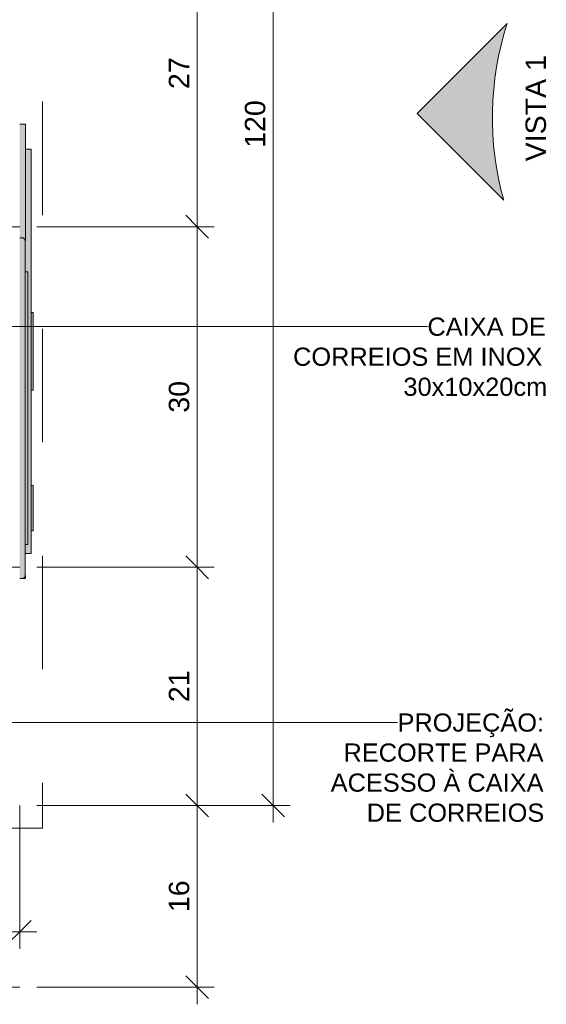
# Model space of a CAD drawing. Header units: metres. Extents: x -18.2 to 3.4, y -18.3 to 10.3.
# Tile 2 of 19: x -14.401 to -13.937, y -18.25 to -17.383. Entities that reach past the tile are written whole.
import ezdxf

# ---------------------------------------------------------------- set-up
doc = ezdxf.new("R2010")
doc.units = ezdxf.units.M
for name, pattern in [('Projeção', [0.003969, 0.002381, -0.001587]), ('Tracejado 4mm', [0.006, 0.004, -0.002]), ('Traço ponto', [0.015875, 0.00635, -0.004763, 0, -0.004763])]:
    doc.linetypes.add(name, pattern=pattern)
for name, color, linetype, lineweight in [('A-ANNO-DIMS', 7, 'Continuous', 9), ('A-ANNO-DIMS-10', 7, 'Continuous', 9), ('A-DETL-GENF', 7, 'Continuous', 5), ('A-FLOR-OVHD', 7, 'Projeção', 5), ('G-ANNO-TEXT', 7, 'Continuous', 9), ('Q-SPCQ', 7, 'Continuous', 5)]:
    doc.layers.add(name, color=color, linetype=linetype, lineweight=lineweight)
doc.layers.add('A-DETL', color=7, linetype='Continuous', lineweight=5, true_color=0x00a600)
doc.styles.add('Arial', font='arial.ttf', dxfattribs={"height": 0.018})
doc.styles.add('Arial_1', font='arial.ttf', dxfattribs={"height": 0.016})
doc.dimstyles.new('Com_linha__ref__contínua__-_Cor_Vermelha_Arial_1_8mm', dxfattribs={"dimscale": 0.3048, "dimtxt": 0.018365, "dimasz": 0.065617, "dimexe": 0.049213, "dimexo": 0.049213, "dimgap": 0.004921, "dimtad": 1, "dimdec": 1, "dimlfac": 100, "dimrnd": 0.1, "dimdsep": 46, "dimtxsty": 'Arial', "dimblk1": 'OBLIQUE', "dimblk2": 'OBLIQUE', "dimsah": 1, "dimcen": 0.09, "dimdle": 0.049213, "dimazin": 0, "dimtfac": 1, "dimtdec": 4, "dimtix": 1, "dimtmove": 0, "dimatfit": 3, "dimfxl": 1, "dimtvp": 1, "dimtolj": 1, "dimtzin": 0, "dimarcsym": 2})

# ---------------------------------------------------------------- blocks, each defined once
blk = doc.blocks.new('CAIXA_SANEAGO - CAIXA_SANEAGO-2306244-DET_MURETA')
at = {"layer": 'Q-SPCQ', "true_color": 0xc8c8c8}
h = blk.add_hatch(color=9, dxfattribs=at)
h.paths.add_polyline_path([(6.01141, -17.87504), (6.01131, -17.87293), (6.0111, -17.87342), (6.01081, -17.8738), (6.00971, -17.87482), (6.00931, -17.87504), (6.01112, -17.87504)])
h.paths.add_polyline_path([(6.01138, -17.60504), (6.01141, -17.60504), (6.01141, -17.47504), (6.00641, -17.47504), (6.00641, -17.57504), (6.00931, -17.5751), (6.01006, -17.57553), (6.01112, -17.57668), (6.01131, -17.57715), (6.01138, -17.57765), (6.01138, -17.59911)])
for points in [[(6.01362, -17.85304), (6.01641, -17.85304), (6.01641, -17.49704), (6.01141, -17.49704), (6.01141, -17.60504), (6.01362, -17.60504), (6.01362, -17.84504), (6.01141, -17.84504), (6.01141, -17.85304)], [(6.01841, -17.70933), (6.01841, -17.64076), (6.01641, -17.64076), (6.01641, -17.70933)], [(6.01841, -17.83304), (6.01841, -17.79304), (6.01641, -17.79304), (6.01641, -17.83304)]]:
    blk.add_hatch(color=9, dxfattribs=at).paths.add_polyline_path(points)
at = {"layer": 'Q-SPCQ'}
for p, q in [((6.00641, -17.47504), (6.01141, -17.47504)), ((6.01141, -17.47504), (6.01141, -17.57765)), ((6.01141, -17.49704), (6.01641, -17.49704)), ((6.01641, -17.49704), (6.01641, -17.85304)), ((6.01641, -17.64076), (6.01841, -17.64076)), ((6.01841, -17.70933), (6.01841, -17.64076)), ((6.01841, -17.70933), (6.01641, -17.70933)), ((6.01841, -17.79304), (6.01641, -17.79304)), ((6.01841, -17.83304), (6.01841, -17.79304)), ((6.01641, -17.83304), (6.01841, -17.83304)), ((6.01641, -17.85304), (6.01141, -17.85304)), ((6.00888, -17.87504), (6.01141, -17.87504)), ((6.01141, -17.87243), (6.01141, -17.87504))]:
    blk.add_line(p, q, dxfattribs=at)
blk = doc.blocks.new('correio1 - correio-2346393-DET_MURETA')
at = {"layer": 'Q-SPCQ', "true_color": 0xc8c8c8}
for points in [[(6.00888, -17.87504), (6.00888, -17.57504), (6.00641, -17.57504), (6.00641, -17.87504), (6.00742, -17.87504)], [(6.00888, -17.87504), (6.00971, -17.87482), (6.01006, -17.87455), (6.01006, -17.57553), (6.00931, -17.5751), (6.00888, -17.57504), (6.00888, -17.86496)], [(6.01006, -17.87455), (6.01081, -17.8738), (6.01081, -17.57628), (6.01006, -17.57553), (6.01006, -17.86496)], [(6.01081, -17.8738), (6.01112, -17.8734), (6.01131, -17.87293), (6.01138, -17.87243), (6.01131, -17.57715), (6.0111, -17.57666), (6.01081, -17.57628), (6.01081, -17.86496)], [(6.01362, -17.84504), (6.01359, -17.60504), (6.01138, -17.60504), (6.01138, -17.84504)]]:
    blk.add_hatch(color=9, dxfattribs=at).paths.add_polyline_path(points)
at = {"layer": 'Q-SPCQ'}
for p, q in [((6.00641, -17.57504), (6.00888, -17.57504)), ((6.01006, -17.57553), (6.01081, -17.57628)), ((6.01138, -17.87243), (6.01138, -17.57765)), ((6.01137, -17.60504), (6.01362, -17.60504)), ((6.01362, -17.60504), (6.01362, -17.84504)), ((6.01362, -17.84504), (6.01138, -17.84504)), ((6.00641, -17.87504), (6.00888, -17.87504)), ((6.01006, -17.87455), (6.01081, -17.8738))]:
    blk.add_line(p, q, dxfattribs=at)
for points in [[(6.00888, -17.57504), (6.00902, -17.57504), (6.00931, -17.57508), (6.00972, -17.57525), (6.00995, -17.57543), (6.01006, -17.57553)], [(6.01081, -17.57628), (6.01093, -17.5764), (6.01114, -17.57667), (6.01133, -17.57715), (6.01138, -17.57748), (6.01138, -17.57765)], [(6.00888, -17.87504), (6.00902, -17.87504), (6.00931, -17.875), (6.00972, -17.87483), (6.00995, -17.87466), (6.01006, -17.87455)], [(6.01081, -17.8738), (6.01093, -17.87368), (6.01114, -17.87341), (6.01133, -17.87293), (6.01138, -17.8726), (6.01138, -17.87243)]]:
    blk.add_open_spline(points, degree=3, dxfattribs=at)
blk = doc.blocks.new('DIMBLOCK26-DET_MURETA')
at = {"layer": 'A-ANNO-DIMS-10', "color": 242, "true_color": 0xbd2b2e}
for p, q in [((-14.24489, -17.29521), (-14.25489, -17.28521)), ((-14.24489, -17.29521), (-14.38617, -17.29521)), ((-14.24489, -17.29521), (-14.24489, -17.56521)), ((-14.24489, -17.29521), (-14.23489, -17.30521)), ((-14.24489, -17.29521), (-14.22989, -17.29521)), ((-14.24489, -17.56521), (-14.25489, -17.55521)), ((-14.24489, -17.56521), (-14.38617, -17.56521)), ((-14.24489, -17.56521), (-14.23489, -17.57521)), ((-14.24489, -17.56521), (-14.22989, -17.56521))]:
    blk.add_line(p, q, dxfattribs=at)
at = {"layer": 'A-ANNO-DIMS-10', "color": 0, "insert": (-14.26976, -17.44405), "char_height": 0.018, "width": 0.0332259, "attachment_point": 1, "rotation": 90, "line_spacing_factor": 0.941778, "style": 'Arial'}
blk.add_mtext('27', dxfattribs=at)
blk = doc.blocks.new('_Oblique')
at = {"color": 0, "linetype": 'ByBlock', "lineweight": -2}
blk.add_line((-0.5, -0.5), (0.5, 0.5), dxfattribs=at)
blk = doc.blocks.new('DIMBLOCK27-DET_MURETA')
at = {"layer": 'A-ANNO-DIMS-10', "color": 242, "true_color": 0xbd2b2e}
for p, q in [((-14.24489, -17.56521), (-14.25489, -17.55521)), ((-14.24489, -17.56521), (-14.38617, -17.56521)), ((-14.24489, -17.56521), (-14.24489, -17.86521)), ((-14.24489, -17.56521), (-14.23489, -17.57521)), ((-14.24489, -17.56521), (-14.22989, -17.56521)), ((-14.24489, -17.86521), (-14.25489, -17.85521)), ((-14.24489, -17.86521), (-14.38617, -17.86521)), ((-14.24489, -17.86521), (-14.23489, -17.87521)), ((-14.24489, -17.86521), (-14.22989, -17.86521))]:
    blk.add_line(p, q, dxfattribs=at)
at = {"layer": 'A-ANNO-DIMS-10', "color": 0, "insert": (-14.26976, -17.72905), "char_height": 0.018, "width": 0.0332259, "attachment_point": 1, "rotation": 90, "line_spacing_factor": 0.941778, "style": 'Arial'}
blk.add_mtext('30', dxfattribs=at)
blk = doc.blocks.new('DIMBLOCK28-DET_MURETA')
at = {"layer": 'A-ANNO-DIMS-10', "color": 242, "true_color": 0xbd2b2e}
for p, q in [((-14.24489, -17.86521), (-14.25489, -17.85521)), ((-14.24489, -17.86521), (-14.38617, -17.86521)), ((-14.24489, -17.86521), (-14.24489, -18.09004)), ((-14.24489, -17.86521), (-14.23489, -17.87521)), ((-14.24489, -17.86521), (-14.22989, -17.86521)), ((-14.24489, -18.07504), (-14.25489, -18.06504)), ((-14.24489, -18.07504), (-14.38617, -18.07504)), ((-14.24489, -18.07504), (-14.23489, -18.08504)), ((-14.24489, -18.07504), (-14.22989, -18.07504))]:
    blk.add_line(p, q, dxfattribs=at)
at = {"layer": 'A-ANNO-DIMS-10', "color": 0, "insert": (-14.26976, -17.98397), "char_height": 0.018, "width": 0.0332259, "attachment_point": 1, "rotation": 90, "line_spacing_factor": 0.941778, "style": 'Arial'}
blk.add_mtext('21', dxfattribs=at)
blk = doc.blocks.new('DIMBLOCK31-DET_MURETA')
at = {"layer": 'A-ANNO-DIMS-10', "color": 242, "true_color": 0xbd2b2e}
for p, q in [((-14.60117, -18.18613), (-14.60117, -17.88021)), ((-14.40117, -18.18613), (-14.40117, -18.09004)), ((-14.60117, -18.18613), (-14.59117, -18.17613)), ((-14.40117, -18.18613), (-14.39117, -18.17613)), ((-14.60117, -18.18613), (-14.61117, -18.19613)), ((-14.60117, -18.18613), (-14.38617, -18.18613)), ((-14.60117, -18.18613), (-14.60117, -18.20113)), ((-14.40117, -18.18613), (-14.41117, -18.19613)), ((-14.40117, -18.18613), (-14.40117, -18.20113))]:
    blk.add_line(p, q, dxfattribs=at)
at = {"layer": 'A-ANNO-DIMS-10', "color": 0, "insert": (-14.51501, -18.16126), "char_height": 0.018, "width": 0.0332259, "attachment_point": 1, "line_spacing_factor": 0.941778, "style": 'Arial'}
blk.add_mtext('20', dxfattribs=at)
blk = doc.blocks.new('DIMBLOCK34-DET_MURETA')
at = {"layer": 'A-ANNO-DIMS-10', "color": 242, "true_color": 0xbd2b2e}
for p, q in [((-14.24489, -18.25004), (-14.24489, -18.06004)), ((-14.24489, -18.07504), (-14.25489, -18.06504)), ((-14.24489, -18.07504), (-14.38617, -18.07504)), ((-14.24489, -18.07504), (-14.23489, -18.08504)), ((-14.24489, -18.07504), (-14.22989, -18.07504)), ((-14.24489, -18.23504), (-14.25489, -18.22504)), ((-14.24489, -18.23504), (-14.38617, -18.23504)), ((-14.24489, -18.23504), (-14.23489, -18.24504)), ((-14.24489, -18.23504), (-14.22989, -18.23504))]:
    blk.add_line(p, q, dxfattribs=at)
at = {"layer": 'A-ANNO-DIMS-10', "color": 0, "insert": (-14.26976, -18.16889), "char_height": 0.018, "width": 0.0332259, "attachment_point": 1, "rotation": 90, "line_spacing_factor": 0.941778, "style": 'Arial'}
blk.add_mtext('16', dxfattribs=at)
blk = doc.blocks.new('DIMBLOCK35-DET_MURETA')
at = {"layer": 'A-ANNO-DIMS-10', "color": 242, "true_color": 0xbd2b2e}
for p, q in [((-14.17787, -16.87504), (-14.18787, -16.86504)), ((-14.17787, -18.09004), (-14.17787, -16.86004)), ((-14.17787, -16.87504), (-14.38617, -16.87504)), ((-14.17787, -16.87504), (-14.16787, -16.88504)), ((-14.17787, -16.87504), (-14.16287, -16.87504)), ((-14.17787, -18.07504), (-14.18787, -18.06504)), ((-14.17787, -18.07504), (-14.38617, -18.07504)), ((-14.17787, -18.07504), (-14.16787, -18.08504)), ((-14.17787, -18.07504), (-14.16287, -18.07504))]:
    blk.add_line(p, q, dxfattribs=at)
at = {"layer": 'A-ANNO-DIMS-10', "color": 0, "insert": (-14.20274, -17.49581), "char_height": 0.018, "width": 0.0498389, "attachment_point": 1, "rotation": 90, "line_spacing_factor": 0.941778, "style": 'Arial'}
blk.add_mtext('120', dxfattribs=at)

msp = doc.modelspace()

# ---------------------------------------------------------------- hatches: boundary and pattern name
at = {"layer": 'A-DETL-GENF'}
msp.add_hatch(color=256, dxfattribs=at).paths.add_polyline_path([(-13.97463, -17.54199), (-13.98046, -17.51621), (-13.98375, -17.49022), (-13.98451, -17.46392), (-13.98273, -17.43767), (-13.97843, -17.41184), (-13.97161, -17.3863), (-14.05096, -17.46566), (-13.97843, -17.53819)])

# ---------------------------------------------------------------- linework, layer by layer
at = {"layer": 'A-DETL', "color": 7, "linetype": 'Tracejado 4mm'}
for p, q in [((-14.38117, -16.85504), (-14.38117, -18.09504)), ((-14.38117, -18.09504), (-14.72117, -18.09504))]:
    msp.add_line(p, q, dxfattribs=at)
at = {"layer": 'A-DETL', "color": 7}
for p, q in [((-13.97161, -17.3863), (-14.05096, -17.46566)), ((-14.05096, -17.46566), (-13.97463, -17.54199))]:
    msp.add_line(p, q, dxfattribs=at)
at = {"layer": 'A-DETL', "color": 7, "linetype": 'Traço ponto'}
for p, q in [((-14.40117, -18.07504), (-14.40117, -18.23504)), ((-14.40117, -18.23504), (-14.98654, -18.23504))]:
    msp.add_line(p, q, dxfattribs=at)
at = {"layer": 'A-DETL', "color": 7}
msp.add_arc((-13.71299, -17.4692), 0.27158, 162.22778, 195.54734, dxfattribs=at)
at = {"layer": 'A-FLOR-OVHD'}
for p, q in [((-14.70117, -17.56521), (-14.40117, -17.56521)), ((-14.70117, -17.86521), (-14.40117, -17.86521))]:
    msp.add_line(p, q, dxfattribs=at)
at = {"layer": 'G-ANNO-TEXT'}
for p, q in [((-14.59468, -17.65327), (-14.1662, -17.65327)), ((-14.1662, -17.65327), (-14.04185, -17.65327)), ((-14.66063, -18.00189), (-14.14295, -18.00189)), ((-14.14295, -18.00189), (-14.06821, -18.00189))]:
    msp.add_line(p, q, dxfattribs=at)

# ---------------------------------------------------------------- block references
at = {"layer": 'Q-SPCQ'}
for name in ['CAIXA_SANEAGO - CAIXA_SANEAGO-2306244-DET_MURETA', 'correio1 - correio-2346393-DET_MURETA']:
    msp.add_blockref(name, (-20.40758, 0), dxfattribs=at)

# ---------------------------------------------------------------- texts
at = {"layer": 'G-ANNO-TEXT', "insert": (-13.95539, -17.50771), "char_height": 0.018, "width": 0.1106329, "attachment_point": 1, "rotation": 90, "style": 'Arial'}
msp.add_mtext('VISTA 1', dxfattribs=at)
at = {"layer": 'G-ANNO-TEXT', "char_height": 0.016, "attachment_point": 1, "style": 'Arial_1'}
for s, insert, width in [('CAIXA DE ', (-14.04185, -17.64527), 0.1290717), ('CORREIOS EM INOX', (-14.16025, -17.67173), 0.2725738), ('30x10x20cm', (-14.06301, -17.69819), 0.1547257), ('PROJEÇÃO: ', (-14.06821, -17.99389), 0.1611392), ('RECORTE PARA ', (-14.11583, -18.02035), 0.2188607), ('ACESSO À CAIXA ', (-14.12708, -18.0468), 0.2324894), ('DE CORREIOS', (-14.09533, -18.07326), 0.1940084)]:
    msp.add_mtext(s, dxfattribs=dict(at, insert=insert, width=width))

# ---------------------------------------------------------------- dimensions: what is measured, and where the dimension line sits
at = {"layer": 'A-ANNO-DIMS', "color": 242, "true_color": 0xbd2b2e}
for base, p1, p2, override, picture, middle in [((-14.17787, -16.87504), (-14.40117, -18.07504), (-14.40117, -16.87504), {"dimpost": '<>', "dimfxl": 1.2}, 'DIMBLOCK35-DET_MURETA', (-14.18856, -17.47504)), ((-14.24489, -17.56521), (-14.40117, -17.29521), (-14.40117, -17.56521), {"dimpost": '<>', "dimfxl": 0.27}, 'DIMBLOCK26-DET_MURETA', (-14.25543, -17.43021)), ((-14.24489, -17.86521), (-14.40117, -17.56521), (-14.40117, -17.86521), {"dimpost": '<>', "dimfxl": 0.3}, 'DIMBLOCK27-DET_MURETA', (-14.25558, -17.71521)), ((-14.24489, -18.07504), (-14.40117, -17.86521), (-14.40117, -18.07504), {"dimpost": '<>', "dimfxl": 0.209835}, 'DIMBLOCK28-DET_MURETA', (-14.25543, -17.97012)), ((-14.24489, -18.07504), (-14.40117, -18.23504), (-14.40117, -18.07504), {"dimpost": '<>', "dimfxl": 0.16}, 'DIMBLOCK34-DET_MURETA', (-14.25558, -18.15504))]:
    dim = msp.add_linear_dim(base=base, p1=p1, p2=p2, angle=90, dimstyle='Com_linha__ref__contínua__-_Cor_Vermelha_Arial_1_8mm', override=override, dxfattribs=at)
    dim.commit()
    dim.dimension.update_dxf_attribs({"geometry": picture, "text_midpoint": middle})
dim = msp.add_linear_dim(base=(-14.40117, -18.18613), p1=(-14.60117, -17.86521), p2=(-14.40117, -18.07504), dimstyle='Com_linha__ref__contínua__-_Cor_Vermelha_Arial_1_8mm', override={"dimpost": '<>', "dimfxl": 0.28988}, dxfattribs=at)
dim.commit()
dim.dimension.update_dxf_attribs({"geometry": 'DIMBLOCK31-DET_MURETA', "text_midpoint": (-14.50117, -18.17544)})

doc.saveas('drawing.dxf')
